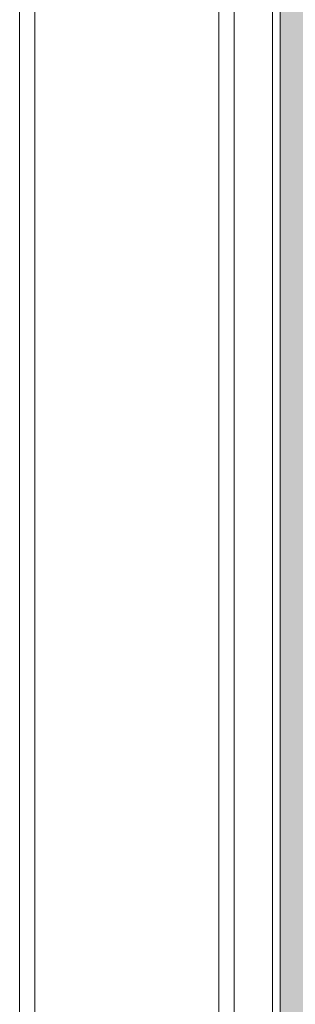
# Model space of a CAD drawing. Header units: millimetres. Extents: x -65 to 293624, y -1905 to 31061.
# Tile 124 of 256: x 63116 to 63296, y 20383 to 21025. Entities that reach past the tile are written whole.
import ezdxf

# ---------------------------------------------------------------- set-up
doc = ezdxf.new("R2010")
doc.units = ezdxf.units.MM
doc.header["$MEASUREMENT"] = 0
for name, color, linetype in [('1245 Sisehoovi varjestus.AR', 7, 'Continuous'), ('1248 Vihmaveetorud.AR', 7, 'Continuous'), ('1253 Terrassipostid.AR', 7, 'Continuous')]:
    doc.layers.add(name, color=color, linetype=linetype)

# ---------------------------------------------------------------- blocks, each defined once
blk = doc.blocks.new('Section Element_20_2', base_point=(-38239.04, 12361.43))
at = {"layer": '1253 Terrassipostid.AR', "color": 7, "linetype": 'Continuous', "lineweight": 13}
blk.add_line((63280.59, 21839.32), (63280.59, 16346.43), dxfattribs=at)
blk = doc.blocks.new('Section Element_154_2', base_point=(-38239.04, 12361.43))
at = {"layer": '1248 Vihmaveetorud.AR', "color": 7, "linetype": 'Continuous', "lineweight": 13}
for p, q in [((63245.59, 12513.48), (63245.59, 21916.16)), ((63255.59, 12513.03), (63255.59, 21914.62)), ((63115.59, 12513.03), (63115.59, 21876.51)), ((63125.59, 12513.48), (63125.59, 21877.24))]:
    blk.add_line(p, q, dxfattribs=at)
blk = doc.blocks.new('Section Element_1031_2', base_point=(-38239.04, 12361.43))
at = {"layer": '1245 Sisehoovi varjestus.AR', "linetype": 'Continuous', "lineweight": 0, "true_color": 0x000000}
blk.add_hatch(color=178, dxfattribs=at).paths.add_polyline_path([(63285.59, 19956.43), (63355.59, 19956.43), (63355.59, 22040.26), (63285.59, 22040.26)])
at = {"layer": '1245 Sisehoovi varjestus.AR', "color": 7, "linetype": 'Continuous', "lineweight": 15}
blk.add_line((63285.59, 22040.26), (63285.59, 19956.43), dxfattribs=at)

msp = doc.modelspace()

# ---------------------------------------------------------------- block references
at = {"layer": '1245 Sisehoovi varjestus.AR', "lineweight": 0}
msp.add_blockref('Section Element_1031_2', (-38239.04, 12361.43), dxfattribs=at)
at = {"layer": '1248 Vihmaveetorud.AR', "lineweight": 0}
msp.add_blockref('Section Element_154_2', (-38239.04, 12361.43), dxfattribs=at)
at = {"layer": '1253 Terrassipostid.AR', "lineweight": 0}
msp.add_blockref('Section Element_20_2', (-38239.04, 12361.43), dxfattribs=at)

doc.saveas('drawing.dxf')
